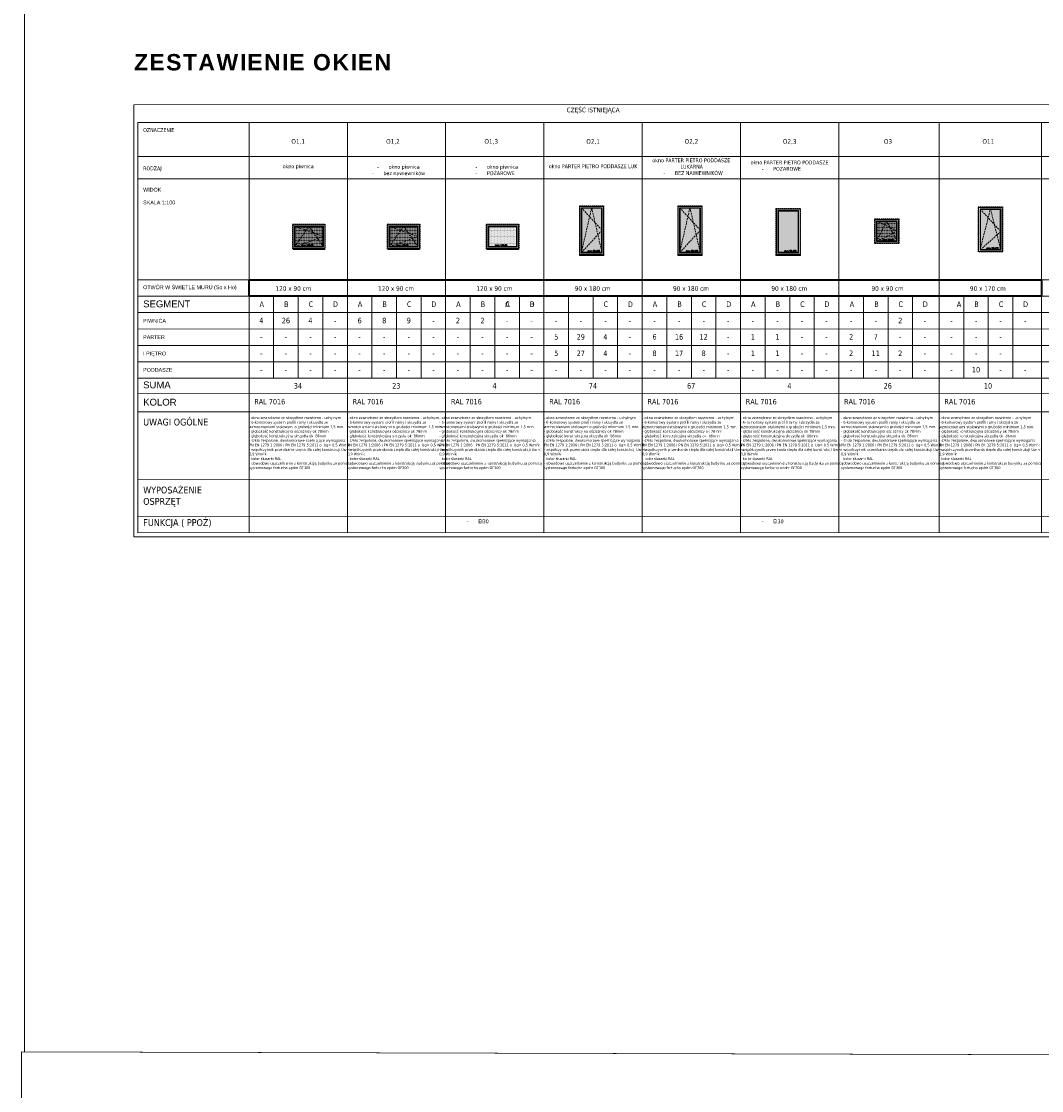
# Model space of a CAD drawing. Header units: millimetres. Extents: x 23192 to 149900, y -396339 to -79279.
# Tile 26 of 136: x 66832 to 70568, y -221303 to -217387. Entities that reach past the tile are written whole.
import ezdxf

# ---------------------------------------------------------------- set-up
doc = ezdxf.new("R2010")
doc.units = ezdxf.units.MM
doc.linetypes.add('CACHE', pattern=[9.525, 6.35, -3.175])
doc.linetypes.add('CARKOVANA', pattern=[7.5, 5, -2.5])
doc.layers.get('0').update_dxf_attribs({"lineweight": 0})
for name, color, linetype, lineweight in [('! NOWE OKNA', 140, 'Continuous', 5), ('!! 0 posadzki winyle 2', 43, 'Continuous', 9), ('0_LEGENDA', 7, 'Continuous', 13), ('A_wymiarowanie n', 10, 'Continuous', 9), ('Hatch', 4, 'Continuous', 5), ('Istn-okna', 6, 'Continuous', 13), ('KOREkty', 190, 'Continuous', 35)]:
    doc.layers.add(name, color=color, linetype=linetype, lineweight=lineweight)
doc.styles.add('ARIAL', font='tahoma.ttf')
doc.styles.get("Standard").update_dxf_attribs({"font": 'arial.ttf', "height": 25})
doc.styles.add('TXT', font='simplex.shx')

# ---------------------------------------------------------------- blocks, each defined once
blk = doc.blocks.new('okno 115x115')
at = {"layer": 'Hatch', "true_color": 0x575757}
h = blk.add_hatch(dxfattribs=at)
h.set_pattern_fill('DOTS', color=251, angle=360)
h.set_pattern_definition([(360, (-21875.9686, 1906.5186), (0.79375, 1.5875), [0, -1.5875])])
h.paths.add_polyline_path([(-12259.7, 13266.7), (-12157.7, 13265.9), (-12157.7, 13193.9), (-12259.7, 13194.7)])
h = blk.add_hatch(dxfattribs=at)
h.set_pattern_fill('ANSI31', color=251, scale=0.2, angle=360)
h.set_pattern_definition([(45, (-2.5, 0), (-0.449012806, 0.449012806), [])])
h.paths.add_polyline_path([(-12266.7, 13187.7), (-12150.7, 13187.7), (-12150.7, 13182.7), (-12266.7, 13182.7)])
at = {"layer": 'Hatch', "color": 251, "linetype": 'CACHE', "true_color": 0x575757}
for points in [[(-12261.7, 13192.7), (-12208.7, 13268.7), (-12155.7, 13192.7)], [(-12261.7, 13268.7), (-12155.7, 13230.7), (-12261.7, 13192.7)]]:
    blk.add_lwpolyline(points, dxfattribs=at)
at = {"layer": 'Istn-okna', "linetype": 'CARKOVANA', "lineweight": 5}
blk.add_lwpolyline([(-12268.7, 13275.7), (-12148.7, 13275.7), (-12148.7, 13185.7), (-12268.7, 13185.7)], close=True, dxfattribs=at)
at = {"layer": 'Istn-okna'}
for points in [[(-12266.7, 13273.7), (-12150.7, 13273.7), (-12150.7, 13187.7), (-12266.7, 13187.7)], [(-12261.7, 13268.7), (-12155.7, 13268.7), (-12155.7, 13192.7), (-12261.7, 13192.7)], [(-12259.7, 13266.7), (-12157.7, 13266.7), (-12157.7, 13194.7), (-12259.7, 13194.7)], [(-12266.7, 13187.7), (-12150.7, 13187.7), (-12150.7, 13182.7), (-12266.7, 13182.7)]]:
    blk.add_lwpolyline(points, close=True, dxfattribs=at)
at = {"insert": (-12236.6, 13202.1), "char_height": 5, "attachment_point": 1, "style": 'TXT'}
blk.add_mtext_dynamic_manual_height_columns('okno 120x90', width=52.63, gutter_width=75, heights=[0], dxfattribs=at)
blk = doc.blocks.new('02.3 EI30  90x180')
at = {"layer": '!! 0 posadzki winyle 2'}
h = blk.add_hatch(dxfattribs=at)
h.set_pattern_fill('ANSI31', color=252, scale=0.2)
h.paths.add_polyline_path([(0, -178), (90, -178), (90, -183), (0, -183)])
at = {"layer": 'Hatch', "true_color": 0x575757}
h = blk.add_hatch(dxfattribs=at)
h.set_pattern_fill('DOTS', color=251)
h.set_pattern_definition([(0, (-9632.3096, -11392.1331), (0.79375, 1.5875), [0, -1.5875])])
h.paths.add_polyline_path([(9, -10), (81, -10), (81, -171), (9, -171)])
at = {"layer": 'Hatch', "color": 251, "linetype": 'CACHE', "true_color": 0x575757}
for points in [[(7, -173), (45, -8), (83, -173)], [(7, -8), (83, -90), (7, -173)]]:
    blk.add_lwpolyline(points, dxfattribs=at)
at = {"layer": 'Istn-okna', "linetype": 'CARKOVANA', "lineweight": 5}
blk.add_lwpolyline([(0, -1), (90, -1), (90, -180), (0, -180)], close=True, dxfattribs=at)
at = {"layer": 'Istn-okna'}
for points in [[(2, -3), (88, -3), (88, -178), (2, -178)], [(7, -8), (83, -8), (83, -173), (7, -173)], [(9, -10), (81, -10), (81, -171), (9, -171)], [(0, -178), (90, -178), (90, -183), (0, -183)]]:
    blk.add_lwpolyline(points, close=True, dxfattribs=at)
at = {"insert": (30.1, -163.6), "char_height": 5, "attachment_point": 1, "style": 'TXT'}
blk.add_mtext_dynamic_manual_height_columns('okno 90x180', width=52.63, gutter_width=75, heights=[0], dxfattribs=at)
blk = doc.blocks.new('okno 90x90')
at = {"layer": 'Hatch', "true_color": 0x575757}
h = blk.add_hatch(dxfattribs=at)
h.set_pattern_fill('DOTS', color=251)
h.set_pattern_definition([(0, (-9634.3096, -11214.1331), (0.79375, 1.5875), [0, -1.5875])])
h.paths.add_polyline_path([(7, 79), (79, 79), (79, 7), (7, 7)])
at = {"layer": 'Hatch', "color": 251, "linetype": 'CACHE', "true_color": 0x575757}
for points in [[(5, 5), (43, 81), (81, 5)], [(5, 81), (81, 43), (5, 5)]]:
    blk.add_lwpolyline(points, dxfattribs=at)
at = {"layer": 'Istn-okna', "linetype": 'CARKOVANA', "lineweight": 5}
blk.add_lwpolyline([(-2, 88), (88, 88), (88, -2), (-2, -2)], close=True, dxfattribs=at)
at = {"layer": 'Istn-okna'}
for points in [[(0, 86), (86, 86), (86, 0), (0, 0)], [(5, 81), (81, 81), (81, 5), (5, 5)], [(7, 79), (79, 79), (79, 7), (7, 7)]]:
    blk.add_lwpolyline(points, close=True, dxfattribs=at)
at = {"insert": (28.1, 14.4), "char_height": 5, "attachment_point": 1, "style": 'TXT'}
blk.add_mtext_dynamic_manual_height_columns('okno 90x90', width=52.63, gutter_width=75, heights=[0], dxfattribs=at)

msp = doc.modelspace()

# ---------------------------------------------------------------- hatches: boundary and pattern name
at = {"layer": '!! 0 posadzki winyle 2'}
h = msp.add_hatch(dxfattribs=at)
h.set_pattern_fill('ANSI31', color=252, scale=0.2)
h.set_pattern_definition([(45, (69595.6849, -218061.41426), (-0.4490128, 0.4490128), [])])
h.paths.add_polyline_path([(69595.685, -218239.414), (69685.685, -218239.414), (69685.685, -218244.414), (69595.685, -218244.414)])
at = {"layer": 'Hatch', "true_color": 0x575757}
h = msp.add_hatch(dxfattribs=at)
h.set_pattern_fill('DOTS', color=251)
h.set_pattern_definition([(0, (59963.3753, -229453.5474), (0.79375, 1.5875), [0, -1.5875])])
h.paths.add_polyline_path([(69604.685, -218081.414), (69676.685, -218081.414), (69676.685, -218232.414), (69604.685, -218232.414)])
h = msp.add_hatch(dxfattribs=at)
h.set_pattern_fill('DOTS', color=251)
h.set_pattern_definition([(0, (60703.5872, -229458.5823), (0.79375, 1.5875), [0, -1.5875])])
h.paths.add_polyline_path([(70344.897, -218075.449), (70416.897, -218075.449), (70416.897, -218222.449), (70344.897, -218222.449)])
h = msp.add_hatch(dxfattribs=at)
h.set_pattern_fill('DOTS', color=251, scale=2, angle=360.002666)
h.paths.add_polyline_path([(68543.808, -218138.832), (68645.808, -218138.827), (68645.811, -218210.827), (68543.811, -218210.832)])
h = msp.add_hatch(dxfattribs=at)
h.set_pattern_fill('ANSI31', color=251, scale=0.2, angle=360.002666)
h.set_pattern_definition([(45.0026657, (80801.5843, -231404.9131), (-0.449033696, 0.448991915), [])])
h.paths.add_polyline_path([(68536.812, -218217.832), (68647.812, -218217.827), (68647.812, -218222.827), (68536.812, -218222.832)])

# ---------------------------------------------------------------- linework, layer by layer
at = {"layer": '0_LEGENDA', "linetype": 'ByBlock', "ltscale": 5}
for p, q in [((67665.965, -219259.717), (67665.94, -217756.823)), ((68025.916, -219259.619), (68025.94, -217756.823)), ((68385.926, -218453.561), (68385.937, -217756.782)), ((68385.965, -219259.677), (68385.989, -217756.881)), ((68745.929, -218453.607), (68745.94, -217756.829)), ((68745.968, -219259.526), (68745.992, -217756.731)), ((69105.929, -218453.607), (69105.94, -217756.829)), ((69105.968, -219259.48), (69105.992, -217756.684)), ((69465.921, -218750.487), (69465.94, -217756.788)), ((69465.968, -219259.434), (69465.992, -217756.638)), ((69825.929, -218453.607), (69825.94, -217756.829)), ((69825.968, -219259.723), (69825.992, -217756.927)), ((70193.278, -218453.607), (70193.289, -217756.829)), ((70193.317, -219259.723), (70193.341, -217756.927)), ((70568.196, -218453.528), (70568.207, -217756.75)), ((70568.235, -219259.293), (70568.259, -217756.497)), ((67259.041, -217882.044), (72442.745, -217881.745)), ((67259.041, -217963.7), (72442.744, -217963.401)), ((67259.041, -217963.7), (72442.744, -217963.401)), ((67259.033, -218333.601), (72442.76, -218333.303)), ((67259.03, -218393.601), (72442.761, -218393.303)), ((67259.03, -218393.601), (72442.761, -218393.303)), ((67845.929, -218393.601), (67845.929, -218693.601)), ((68205.888, -218393.601), (68205.888, -218693.601)), ((68565.886, -218393.561), (68565.886, -218693.561)), ((68925.888, -218393.609), (68925.888, -218693.607)), ((69285.888, -218393.611), (69285.888, -218693.607)), ((69645.888, -218393.617), (69645.888, -218693.614)), ((70005.888, -218393.612), (70005.888, -218693.607)), ((70373.238, -218393.607), (70373.238, -218693.686)), ((67258.97, -218453.601), (72442.762, -218453.303)), ((68385.926, -218750.405), (68385.926, -218453.561)), ((68745.929, -218750.451), (68745.929, -218453.607)), ((69105.929, -218750.451), (69105.929, -218453.607)), ((69105.929, -218750.451), (69105.929, -218453.607)), ((69825.929, -218750.451), (69825.929, -218453.607)), ((70193.278, -218750.451), (70193.278, -218453.607)), ((70193.278, -218750.451), (70193.278, -218453.607)), ((70568.196, -218750.451), (70568.196, -218453.607)), ((67258.97, -218513.601), (72442.763, -218513.303)), ((67258.97, -218573.601), (72442.765, -218573.303)), ((67258.97, -218633.601), (72442.766, -218633.303)), ((67258.97, -218633.601), (72442.766, -218633.303)), ((67258.97, -218693.601), (72442.767, -218693.303)), ((67258.97, -218693.601), (72442.767, -218693.303)), ((67259.041, -218750.445), (72442.768, -218750.147)), ((67259.041, -218750.445), (72442.768, -218750.147)), ((67259.104, -218750.445), (72442.768, -218750.147)), ((67259.104, -218750.445), (72442.768, -218750.147)), ((68385.965, -219259.677), (68385.926, -218810.405)), ((68745.968, -219259.723), (68745.929, -218810.451)), ((69105.968, -219259.723), (69105.929, -218810.451)), ((69465.968, -219259.73), (69465.929, -218810.458)), ((69825.968, -219259.723), (69825.929, -218810.451)), ((70193.317, -219259.723), (70193.278, -218810.451)), ((70193.317, -219259.723), (70193.278, -218810.451)), ((70568.235, -219259.644), (70568.196, -218810.372)), ((67259.14, -218816.758), (72442.737, -218816.459)), ((67259.14, -218816.758), (72442.737, -218816.459)), ((67259.203, -219064.171), (72442.75, -219063.872)), ((67259.211, -219199.717), (72442.768, -219199.418))]:
    msp.add_line(p, q, dxfattribs=at)
at = {"layer": '0_LEGENDA'}
for points in [[(72464.267, -219274.309), (67243.817, -219274.717), (67244.041, -217691.823), (72464.242, -217691.244)], [(72442.775, -219258.711), (67259.208, -219259.717), (67259.041, -217756.823), (72442.747, -217756.524)]]:
    msp.add_lwpolyline(points, dxfattribs=at)
at = {"layer": '0_LEGENDA', "linetype": 'ByBlock', "ltscale": 5}
for points in [[(67755.951, -218393.601), (67755.951, -218693.601)], [(67935.907, -218393.601), (67935.907, -218693.601)], [(68115.91, -218393.601), (68115.91, -218693.601)], [(68295.867, -218393.601), (68295.867, -218693.601)], [(68475.907, -218393.561), (68475.907, -218693.561)], [(68655.864, -218393.561), (68655.864, -218693.561)], [(68835.91, -218393.609), (68835.91, -218693.607)], [(69015.867, -218393.609), (69015.867, -218693.607)], [(69195.91, -218393.611), (69195.91, -218693.607)], [(69375.867, -218393.611), (69375.867, -218693.607)], [(69555.91, -218393.617), (69555.91, -218693.614)], [(69735.867, -218393.617), (69735.867, -218693.614)], [(69915.91, -218393.612), (69915.91, -218693.607)], [(70095.867, -218393.612), (70095.867, -218693.607)], [(70283.259, -218393.607), (70283.259, -218693.686)], [(70463.216, -218393.607), (70463.216, -218693.686)]]:
    msp.add_lwpolyline(points, dxfattribs=at)
at = {"layer": 'A_wymiarowanie n'}
for points in [[(66843.582, -217203.268), (89376.454, -217267.722), (89376.454, -221225.278), (66843.582, -221160.823)], [(66832.262, -221160.791), (89365.134, -221225.245), (89365.134, -225182.801), (66832.262, -225118.346)]]:
    msp.add_lwpolyline(points, close=True, dxfattribs=at)
at = {"layer": 'Hatch', "color": 251, "linetype": 'CACHE', "true_color": 0x575757}
for points in [[(70342.897, -218224.449), (70380.897, -218073.449), (70418.897, -218224.449)], [(70342.897, -218073.449), (70418.897, -218156.449), (70342.897, -218224.449)]]:
    msp.add_lwpolyline(points, dxfattribs=at)
at = {"layer": 'Istn-okna', "linetype": 'CARKOVANA', "lineweight": 5}
for points in [[(70335.897, -218066.449), (70425.897, -218066.449), (70425.897, -218231.449), (70335.897, -218231.449)], [(69595.685, -218072.414), (69685.685, -218072.414), (69685.685, -218241.414), (69595.685, -218241.414)], [(68534.808, -218129.832), (68654.808, -218129.827), (68654.812, -218219.827), (68534.812, -218219.832)]]:
    msp.add_lwpolyline(points, close=True, dxfattribs=at)
at = {"layer": 'Istn-okna'}
for points in [[(70337.897, -218068.449), (70423.897, -218068.449), (70423.897, -218229.449), (70337.897, -218229.449)], [(69597.685, -218074.414), (69683.685, -218074.414), (69683.685, -218239.414), (69597.685, -218239.414)], [(69602.685, -218079.414), (69678.685, -218079.414), (69678.685, -218234.414), (69602.685, -218234.414)], [(69604.685, -218081.414), (69676.685, -218081.414), (69676.685, -218232.414), (69604.685, -218232.414)], [(70342.897, -218073.449), (70418.897, -218073.449), (70418.897, -218224.449), (70342.897, -218224.449)], [(70344.897, -218075.449), (70416.897, -218075.449), (70416.897, -218222.449), (70344.897, -218222.449)], [(68536.808, -218131.832), (68652.808, -218131.827), (68652.812, -218217.827), (68536.812, -218217.832)], [(68541.808, -218136.832), (68647.808, -218136.827), (68647.811, -218212.827), (68541.811, -218212.832)], [(68543.808, -218138.832), (68645.808, -218138.827), (68645.811, -218210.827), (68543.811, -218210.832)], [(68536.812, -218217.832), (68652.812, -218217.827), (68652.812, -218222.827), (68536.812, -218222.832)], [(69595.685, -218239.414), (69685.685, -218239.414), (69685.685, -218244.414), (69595.685, -218244.414)]]:
    msp.add_lwpolyline(points, close=True, dxfattribs=at)
at = {"layer": 'KOREkty'}
msp.add_lwpolyline([(67665.95, -218333.578), (70568.248, -218333.578), (70568.248, -218393.411), (67665.95, -218393.411)], close=True, dxfattribs=at)

# ---------------------------------------------------------------- block references
at = {"layer": '! NOWE OKNA'}
for name, p in [('02.3 EI30  90x180', (68875.685, -218061.402)), ('02.3 EI30  90x180', (69235.685, -218061.407)), ('okno 90x90', (69958.554, -218198.229))]:
    msp.add_blockref(name, p, dxfattribs=at)
at = {"layer": '! NOWE OKNA', "rotation": 0.002665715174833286}
for p in [(80094.598, -231404.954), (80441.587, -231404.954)]:
    msp.add_blockref('okno 115x115', p, dxfattribs=at)

# ---------------------------------------------------------------- texts
at = {"insert": (67244.717, -217536.787), "char_height": 60, "width": 3045.02873, "attachment_point": 4}
msp.add_mtext('{\\fArial|b1|i0|c238|p34;\\T1.1;ZESTAWIENIE OKIEN}', dxfattribs=at)
at = {"insert": (68566.889, -218203.421), "char_height": 5, "attachment_point": 1, "rotation": 0.002666, "style": 'TXT'}
msp.add_mtext_dynamic_manual_height_columns('okno 120x90', width=52.62992, gutter_width=75, heights=[0], dxfattribs=at)
at = {"char_height": 5, "attachment_point": 1, "style": 'TXT'}
for s, insert in [('okno 90x180', (69625.763, -218225.005)), ('okno 90x170', (70365.975, -218215.04))]:
    msp.add_mtext_dynamic_manual_height_columns(s, width=52.62992, gutter_width=75, heights=[0], dxfattribs=dict(at, insert=insert))
at = {"ltscale": 0.7, "char_height": 10, "width": 360.01125, "attachment_point": 1, "style": 'ARIAL'}
for insert in [(67665.912, -218816.714), (68025.878, -218816.693), (68362.734, -218816.714), (68745.929, -218816.714), (69105.929, -218816.737), (69465.929, -218816.742), (69833.998, -218816.714), (70193.278, -218816.754)]:
    msp.add_mtext('\\A1;\\pxql;\\P- okno zewnętrzne ze skrzydłem rozwierno - uchylnym\\P- 6-komorowy system profili ramy i skrzydła ze wzmocnieniami stalowymi o grubości minimum 1,5 mm. \\P- głębokość konstrukcyjna ościeżnicy ok 78mm\\P- głębokość konstrukcyjna skrzydła ok  86mm\\P- szkło zespolone, dwukomorowe spełniające wymagania PN-EN 1279-1:2006 i PN-EN 1279-5:2011 o  Ug= 0,5 W/m²k\\P- współczynnik przenikania ciepła dla całej konstrukcji Uw <  0,9 W/m²k\\P- kolor ślusarki RAL\\P{\\A0;- obwodowo uszczelnienie z konstrukcją budynku za pomocą systemowego fartucha epdm GF300}', dxfattribs=dict(at, insert=insert))
at = {"layer": '0_LEGENDA', "linetype": 'ByBlock', "ltscale": 5, "attachment_point": 1, "style": 'ARIAL'}
for s, insert, char_height, width in [('\\pxqc;CZĘŚĆ ISTNIEJĄCA', (68746.139, -217702.725), 17, 360), ('OZNACZENIE', (67278.23, -217777.832), 14, 354.4574), ('\\pxqc;O1,1', (67665.94, -217817.902), 17, 360), ('\\pxqc;O1,2', (68012.93, -217817.902), 17, 360), ('\\pxqc;O1,3', (68372.927, -217817.862), 17, 360), ('\\pxqc;O2,1', (68745.94, -217817.908), 17, 360), ('\\pxqc;O2,2', (69105.94, -217817.908), 17, 360), ('\\pxqc;O2,3', (69465.94, -217817.915), 17, 360), ('\\pxqc;O3', (69825.94, -217817.908), 17, 360), ('\\pxqc;O11', (70193.289, -217818.013), 17, 360), ('\\pxqc;okno piwnica', (67665.94, -217910.423), 14, 360), ('\\pxi3.82246,l4,t10.82246;-^Iokno piwnica \\P-^IPOŻAROWE', (68385.937, -217912.625), 14, 356.01069), ('\\pxqc;okno PARTER PIETRO PODDASZE LUK', (68745.934, -217910.431), 14, 360), ('\\pi37.07119;okno PARTER PIETRO PODDASZE \\P\\pi139.95097;LUKARNA\\P\\pi21.63264,l56,t119.63264;-^IBEZ NAWIEWNIKÓW', (69105.934, -217888.679), 14, 360), ('\\pxi2.64794;okno PARTER PIETRO PODDASZE \\P\\pi1.54519,l4,t8.54519;-^IPOŻAROWE', (69465.934, -217896.438), 14, 360), ('RODZAJ ', (67278.23, -217918.053), 14, 354.4574), ('\\pi53.51441,l56,t151.51441;-^Iokno piwnica \\P\\pi34.39017,t132.39017;-^Ibez nawiewników', (68025.94, -217912.666), 14, 356.01069), ('120 x 90 cm', (67762.891, -218356.678), 17, 162.7638), ('\\pxqc;120 x 90 cm', (68122.891, -218356.678), 17, 162.7638), ('\\pxqc;120 x 90 cm', (68482.888, -218356.638), 17, 162.7638), ('\\pxqc;90 x 180 cm', (68842.891, -218356.684), 17, 162.7638), ('\\pxqc;90{\\C4; }x 180 cm', (69202.891, -218356.684), 17, 162.7638), ('\\pxqc;90{\\C4; }x 180 cm', (69562.891, -218356.691), 17, 162.7638), ('\\pxqc;90 x 90 cm', (69922.891, -218356.684), 17, 162.7638), ('\\pxqc;90 x 170 cm', (70290.131, -218356.684), 17, 162.7638), ('\\pxqc;A', (67535.33, -218412.529), 20, 354.4574), ('\\pxqc;B', (67625.311, -218412.529), 20, 354.4574), ('\\pxqc;C', (67715.289, -218412.529), 20, 354.4574), ('\\pxqc;D', (67805.267, -218412.529), 20, 354.4574), ('\\pxqc;A', (67895.289, -218412.529), 20, 354.4574), ('\\pxqc;B', (67985.27, -218412.529), 20, 354.4574), ('\\pxqc;C', (68075.248, -218412.529), 20, 354.4574), ('\\pxqc;D', (68165.226, -218412.529), 20, 354.4574), ('\\pxqc;A', (68255.286, -218412.488), 20, 354.4574), ('\\pxqc;B', (68345.267, -218412.488), 20, 354.4574), ('\\pxqc;A', (68255.289, -218412.531), 20, 714.4574), ('\\pxqc;C', (68435.245, -218412.488), 20, 354.4574), ('\\pxqc;D', (68525.223, -218412.488), 20, 354.4574), ('\\pxqc;B', (68345.27, -218412.531), 20, 714.4574), ('\\pxqc;C', (68795.248, -218412.537), 20, 354.4574), ('\\pxqc;D', (68885.226, -218412.537), 20, 354.4574), ('\\pxqc;A', (68975.289, -218412.538), 20, 354.4574), ('\\pxqc;B', (69065.27, -218412.538), 20, 354.4574), ('\\pxqc;C', (69155.248, -218412.538), 20, 354.4574), ('\\pxqc;D', (69245.226, -218412.538), 20, 354.4574), ('\\pxqc;A', (69335.289, -218412.545), 20, 354.4574), ('\\pxqc;B', (69425.27, -218412.545), 20, 354.4574), ('\\pxqc;C', (69515.248, -218412.545), 20, 354.4574), ('\\pxqc;D', (69605.226, -218412.545), 20, 354.4574), ('\\pxqc;A', (69516.5, -218412.539), 20, 714.4574), ('\\pxqc;B', (69606.481, -218412.539), 20, 714.4574), ('\\pxqc;C', (69875.248, -218412.539), 20, 354.4574), ('\\pxqc;D', (69965.226, -218412.539), 20, 354.4574), ('\\pxqc;A', (69920.193, -218412.589), 20, 691.86153), ('\\pxqc;B', (70152.619, -218412.535), 20, 354.4574), ('\\pxqc;C', (70242.597, -218412.535), 20, 354.4574), ('\\pxqc;D', (70332.576, -218412.583), 20, 354.4574), ('\\pxqc;4', (67665.974, -218472.46), 20, 89.97727), ('\\pxqc;26', (67755.952, -218472.46), 20, 89.97727), ('\\pxqc;4', (67845.93, -218472.46), 20, 89.97727), ('\\pxqc;-', (67935.908, -218472.46), 20, 89.97727), ('\\pxqc;6', (68025.98, -218472.46), 20, 89.97727), ('\\pxqc;8', (68115.953, -218472.46), 20, 89.97727), ('\\pxqc;9', (68205.889, -218472.46), 20, 89.97727), ('\\pxqc;-', (68295.909, -218472.46), 20, 89.97727), ('\\pxqc;2', (68385.977, -218472.419), 20, 89.97727), ('\\pxqc;2', (68475.95, -218472.419), 20, 89.97727), ('\\pxqc;-', (68565.841, -218472.419), 20, 89.97727), ('\\pxqc;-', (68655.906, -218472.419), 20, 89.97727), ('\\pxqc;-', (68745.977, -218472.46), 20, 89.97727), ('\\pxqc;-', (68835.958, -218472.46), 20, 89.97727), ('\\pxqc;-', (68925.936, -218472.46), 20, 89.97727), ('\\pxqc;-', (69015.999, -218472.458), 20, 89.97727), ('\\pxqc;-', (69105.98, -218472.46), 20, 89.97727), ('\\pxqc;-', (69195.961, -218472.46), 20, 89.97727), ('\\pxqc;-', (69285.939, -218472.46), 20, 89.97727), ('\\pxqc;-', (69375.918, -218472.46), 20, 89.97727), ('\\pxqc;-', (69465.98, -218472.467), 20, 89.97727), ('\\pxqc;-', (69555.961, -218472.467), 20, 89.97727), ('\\pxqc;-', (69645.939, -218472.467), 20, 89.97727), ('\\pxqc;-', (69735.918, -218472.467), 20, 89.97727), ('\\pxqc;-', (69825.98, -218472.46), 20, 89.97727), ('\\pxqc;-', (69915.961, -218472.466), 20, 89.97727), ('\\pxqc;2', (70005.889, -218472.466), 20, 89.97727), ('\\pxqc;-', (70095.918, -218472.466), 20, 89.97727), ('\\pxqc;-', (70193.329, -218472.472), 20, 89.97727), ('\\pxqc;-', (70283.302, -218472.472), 20, 89.97727), ('\\pxqc;-', (70373.28, -218472.472), 20, 89.97727), ('\\pxqc;-', (70463.258, -218472.556), 20, 89.97727), ('\\pxqc;5', (68745.933, -218532.466), 20, 89.97727), ('\\pxqc;29', (68835.911, -218532.466), 20, 89.97727), ('\\pxqc;4', (68925.936, -218532.46), 20, 89.97727), ('\\pxqc;6', (69105.98, -218532.46), 20, 89.97727), ('\\pxqc;16', (69195.961, -218532.46), 20, 89.97727), ('\\pxqc;12', (69285.889, -218532.466), 20, 89.97727), ('\\pxqc;1', (69465.98, -218532.467), 20, 89.97727), ('\\pxqc;1', (69555.961, -218532.467), 20, 89.97727), ('\\pxqc;2', (69825.933, -218532.466), 20, 89.97727), ('\\pxqc;7', (69915.911, -218532.466), 20, 89.97727), ('\\pxqc;-', (67665.979, -218532.46), 20, 89.97727), ('\\pxqc;-', (67755.952, -218532.46), 20, 89.97727), ('\\pxqc;-', (67845.93, -218532.46), 20, 89.97727), ('\\pxqc;-', (67935.908, -218532.46), 20, 89.97727), ('\\pxqc;-', (68025.98, -218532.46), 20, 89.97727), ('\\pxqc;-', (68115.953, -218532.46), 20, 89.97727), ('\\pxqc;-', (68205.931, -218532.46), 20, 89.97727), ('\\pxqc;-', (68295.909, -218532.46), 20, 89.97727), ('\\pxqc;-', (68385.977, -218532.419), 20, 89.97727), ('\\pxqc;-', (68475.95, -218532.419), 20, 89.97727), ('\\pxqc;-', (68565.928, -218532.419), 20, 89.97727), ('\\pxqc;-', (68655.906, -218532.419), 20, 89.97727), ('\\pxqc;-', (69015.999, -218532.458), 20, 89.97727), ('\\pxqc;-', (69375.918, -218532.46), 20, 89.97727), ('\\pxqc;-', (69645.939, -218532.467), 20, 89.97727), ('\\pxqc;-', (69735.918, -218532.467), 20, 89.97727), ('\\pxqc;-', (70005.939, -218532.466), 20, 89.97727), ('\\pxqc;-', (70095.918, -218532.466), 20, 89.97727), ('\\pxqc;-', (70193.329, -218532.472), 20, 89.97727), ('\\pxqc;-', (70283.302, -218532.472), 20, 89.97727), ('\\pxqc;-', (70373.28, -218532.472), 20, 89.97727), ('\\pxqc;-', (67665.982, -218592.46), 20, 89.97727), ('\\pxqc;-', (67755.952, -218592.46), 20, 89.97727), ('\\pxqc;-', (67845.93, -218592.46), 20, 89.97727), ('\\pxqc;-', (67935.908, -218592.46), 20, 89.97727), ('\\pxqc;-', (68025.983, -218592.46), 20, 89.97727), ('\\pxqc;-', (68115.953, -218592.46), 20, 89.97727), ('\\pxqc;-', (68205.931, -218592.46), 20, 89.97727), ('\\pxqc;-', (68295.909, -218592.46), 20, 89.97727), ('\\pxqc;-', (68385.98, -218592.419), 20, 89.97727), ('\\pxqc;-', (68475.95, -218592.419), 20, 89.97727), ('\\pxqc;-', (68565.928, -218592.419), 20, 89.97727), ('\\pxqc;-', (68655.906, -218592.419), 20, 89.97727), ('\\pxqc;5', (68745.933, -218592.466), 20, 89.97727), ('\\pxqc;27', (68835.911, -218592.466), 20, 89.97727), ('\\pxqc;4', (68925.936, -218592.46), 20, 89.97727), ('\\pxqc;-', (69015.999, -218592.458), 20, 89.97727), ('\\pxqc;8', (69105.98, -218592.46), 20, 89.97727), ('\\pxqc;17', (69195.961, -218592.46), 20, 89.97727), ('\\pxqc;8', (69285.889, -218592.466), 20, 89.97727), ('\\pxqc;-', (69375.918, -218592.46), 20, 89.97727), ('\\pxqc;1', (69465.98, -218592.467), 20, 89.97727), ('\\pxqc;1', (69555.961, -218592.467), 20, 89.97727), ('\\pxqc;-', (69645.939, -218592.467), 20, 89.97727), ('\\pxqc;-', (69735.918, -218592.467), 20, 89.97727), ('\\pxqc;2', (69825.933, -218592.466), 20, 89.97727), ('\\pxqc;11', (69915.911, -218592.466), 20, 89.97727), ('\\pxqc;2', (70005.889, -218592.466), 20, 89.97727), ('\\pxqc;-', (70095.918, -218592.466), 20, 89.97727), ('\\pxqc;-', (70193.332, -218592.472), 20, 89.97727), ('\\pxqc;-', (70283.302, -218592.472), 20, 89.97727), ('\\pxqc;-', (70373.28, -218592.472), 20, 89.97727), ('\\pxqc;10', (70283.305, -218652.472), 20, 89.97727), ('\\pxqc;-', (67665.985, -218652.46), 20, 89.97727), ('\\pxqc;-', (67755.955, -218652.46), 20, 89.97727), ('\\pxqc;-', (67845.933, -218652.46), 20, 89.97727), ('\\pxqc;-', (67935.911, -218652.46), 20, 89.97727), ('\\pxqc;-', (68025.986, -218652.46), 20, 89.97727), ('\\pxqc;-', (68115.955, -218652.46), 20, 89.97727), ('\\pxqc;-', (68205.934, -218652.46), 20, 89.97727), ('\\pxqc;-', (68295.912, -218652.46), 20, 89.97727), ('\\pxqc;-', (68385.983, -218652.419), 20, 89.97727), ('\\pxqc;-', (68475.953, -218652.419), 20, 89.97727), ('\\pxqc;-', (68565.931, -218652.419), 20, 89.97727), ('\\pxqc;-', (68655.909, -218652.419), 20, 89.97727), ('\\pxqc;-', (68745.977, -218652.46), 20, 89.97727), ('\\pxqc;-', (68835.911, -218652.466), 20, 89.97727), ('\\pxqc;-', (68925.936, -218652.46), 20, 89.97727), ('\\pxqc;-', (69015.999, -218652.458), 20, 89.97727), ('\\pxqc;-', (69105.98, -218652.46), 20, 89.97727), ('\\pxqc;-', (69195.961, -218652.46), 20, 89.97727), ('\\pxqc;-', (69285.939, -218652.46), 20, 89.97727), ('\\pxqc;-', (69375.918, -218652.46), 20, 89.97727), ('\\pxqc;-', (69465.98, -218652.467), 20, 89.97727), ('\\pxqc;-', (69555.961, -218652.467), 20, 89.97727), ('\\pxqc;-', (69645.939, -218652.467), 20, 89.97727), ('\\pxqc;-', (69735.918, -218652.467), 20, 89.97727), ('\\pxqc;-', (69825.983, -218652.464), 20, 89.97727), ('\\pxqc;-', (69915.961, -218652.466), 20, 89.97727), ('\\pxqc;-', (70005.939, -218652.466), 20, 89.97727), ('\\pxqc;-', (70095.918, -218652.466), 20, 89.97727), ('\\pxqc;-', (70193.335, -218652.472), 20, 89.97727), ('\\pxqc;-', (70373.283, -218652.472), 20, 89.97727), ('\\pxqc;-', (70463.261, -218652.556), 20, 89.97727), ('\\pxqc;34', (67667.805, -218711.634), 20, 354.4574), ('\\pxqc;23', (68027.805, -218711.634), 20, 354.4574), ('\\pxqc;4', (68387.802, -218711.594), 20, 354.4574), ('\\pxqc;74', (68747.805, -218711.64), 20, 354.4574), ('\\pxqc;67', (69107.805, -218711.64), 20, 354.4574), ('\\pxqc;4', (69467.805, -218711.647), 20, 354.4574), ('\\pxqc;26', (69827.805, -218711.64), 20, 354.4574), ('\\pxqc;10', (70195.044, -218711.64), 20, 354.4574), ('RAL 7016 ', (67685.164, -218769.645), 20, 354.4574), ('RAL 7016 ', (68045.164, -218769.645), 20, 354.4574), ('RAL 7016 ', (68405.162, -218769.605), 20, 354.4574), ('RAL 7016 ', (68765.164, -218769.651), 20, 354.4574), ('RAL 7016 ', (69125.164, -218769.651), 20, 354.4574), ('RAL 7016 ', (69485.164, -218769.658), 20, 354.4574), ('RAL 7016 ', (69845.164, -218769.651), 20, 354.4574), ('RAL 7016 ', (70212.404, -218769.651), 20, 354.4574), ('UWAGI OGÓLNE', (67278.329, -218841.94), 25, 354.4574), ('WYPOSAŻENIE\\POSPRZĘT', (67278.392, -219090.798), 25, 354.4574), ('FUNKCJA ( PPOŻ)', (67278.4, -219209.901), 25, 354.4574), ('\\pxi1.54519,l4,t8.54519;-^IEI30', (68385.931, -219210.935), 14, 360), ('\\pxi1.54519,l4,t8.54519;-^IEI30', (69465.934, -219210.955), 14, 360)]:
    msp.add_mtext(s, dxfattribs=dict(at, insert=insert, char_height=char_height, width=width))
at = {"layer": '0_LEGENDA', "linetype": 'ByBlock', "ltscale": 5, "attachment_point": 1}
for s, insert, char_height, width in [('{\\fArial|b0|i0|c238|p34;WIDOK\\P\\PSKALA 1:100}', (67278.23, -217996.233), 14, 354.4574), ('{\\fArial|b0|i0|c238|p34;OTWÓR W ŚWIETLE MURU (So x Ho)}', (67278.221, -218353.671), 14, 354.4574), ('SEGMENT', (67278.158, -218409.031), 25, 354.4574), ('{\\fArial|b0|i0|c238|p34;PIWNICA}', (67278.084, -218476.335), 14, 584.59194), ('{\\fArial|b0|i0|c238|p34;PARTER}', (67278.084, -218536.335), 14, 584.59194), ('{\\fArial|b0|i0|c238|p34;I PIĘTRO}', (67278.084, -218596.335), 14, 584.59194), ('PODDASZE', (67278.084, -218656.335), 14, 584.59194), ('\\fArial|b0|i0|c238|p34;SUMA', (67278.158, -218705.874), 25, 354.4574), ('{\\fArial|b0|i0|c238|p34;KOLOR}', (67278.329, -218769.031), 25, 354.4574)]:
    msp.add_mtext(s, dxfattribs=dict(at, insert=insert, char_height=char_height, width=width))

doc.saveas('drawing.dxf')
